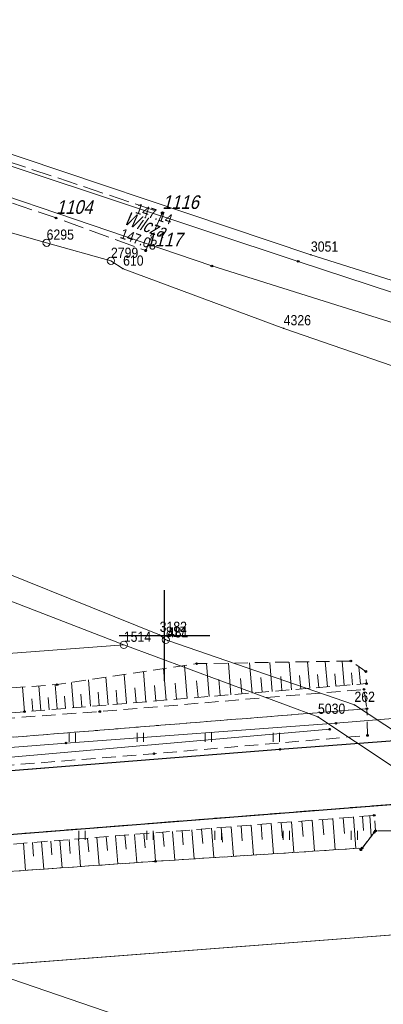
# Model space of a CAD drawing. Header units: metres. Extents: x 5548743 to 5556416, y 5707500 to 5714000.
# Tile 230 of 244: x 5554684 to 5554724, y 5710259 to 5710368. Entities that reach past the tile are written whole.
import ezdxf
from ezdxf.enums import TextEntityAlignment as Align

# ---------------------------------------------------------------- set-up
doc = ezdxf.new("R2010")
doc.units = ezdxf.units.M
for name, pattern in [('1.5_0.75', [2.25, 1.5, -0.75]), ('2.25_0.75', [3, 2.25, -0.75]), ('219-1000', [0])]:
    doc.linetypes.add(name, pattern=pattern)
doc.layers.get('0').update_dxf_attribs({"color": 2, "lineweight": 5})
doc.styles.get("Standard").update_dxf_attribs({"font": 'Working1250', "width": 0.75})

# ---------------------------------------------------------------- blocks, each defined once
blk = doc.blocks.new('203')
at = {"linetype": 'Continuous', "lineweight": 0}
h = blk.add_hatch(color=0, dxfattribs=at)
edge = h.paths.add_edge_path()
edge.add_arc((0, 0), 0.09, 0, 360)
blk = doc.blocks.new('202')
at = {"color": 0, "linetype": 'Continuous', "lineweight": 0}
blk.add_circle((0, 0), 0.4, dxfattribs=at)
blk = doc.blocks.new('TU04')
at = {"color": 0, "linetype": 'Continuous', "lineweight": 13}
for p, q in [((0, 0), (0, 1)), ((0.7, 0), (0.7, 1))]:
    blk.add_line(p, q, dxfattribs=at)
blk = doc.blocks.new('PW01')
at = {"linetype": 'Continuous', "lineweight": 13}
h = blk.add_hatch(color=0, dxfattribs=at)
edge = h.paths.add_edge_path()
edge.add_arc((0, 0), 0.18, 0, 360)
blk = doc.blocks.new('PIKIETAW1891')
at = {"color": 0}
blk.add_circle((0, 0), 0.09, dxfattribs=at)
blk = doc.blocks.new('RAMKA1000K')
at = {"color": 0}
for p, q in [((300, 295), (300, 305)), ((295, 300), (305, 300))]:
    blk.add_line(p, q, dxfattribs=at)

msp = doc.modelspace()

# ---------------------------------------------------------------- linework, layer by layer
at = {"layer": '000 Inne (niezydentyfikowane)', "color": 7, "linetype": 'CONTINUOUS', "lineweight": 18, "flags": 128}
for points in [[(5554700.17, 5710292.88), (5554699.88, 5710296.35)], [(5554702.49, 5710293.07), (5554702.19, 5710296.7)], [(5554704.91, 5710293.27), (5554704.61, 5710296.92)], [(5554707.32, 5710293.47), (5554707.04, 5710296.96)], [(5554709.64, 5710293.66), (5554709.37, 5710297)], [(5554711.86, 5710293.84), (5554711.6, 5710297.04)], [(5554713.98, 5710294.02), (5554713.73, 5710297.07)], [(5554716.01, 5710294.19), (5554715.77, 5710297.11)], [(5554717.95, 5710294.35), (5554717.72, 5710297.14)], [(5554719.81, 5710294.5), (5554719.59, 5710297.17)], [(5554721.59, 5710294.64), (5554721.43, 5710296.56)], [(5554691.84, 5710292.2), (5554691.6, 5710295.11)], [(5554693.79, 5710292.36), (5554693.54, 5710295.4)], [(5554695.82, 5710292.53), (5554695.56, 5710295.7)], [(5554697.95, 5710292.7), (5554697.67, 5710296.02)], [(5554706.13, 5710293.37), (5554705.98, 5710295.16)], [(5554708.5, 5710293.57), (5554708.36, 5710295.27)], [(5554710.76, 5710293.75), (5554710.63, 5710295.39)], [(5554712.93, 5710293.93), (5554712.8, 5710295.49)], [(5554715.01, 5710294.1), (5554714.88, 5710295.6)], [(5554716.99, 5710294.27), (5554716.87, 5710295.7)], [(5554718.89, 5710294.42), (5554718.78, 5710295.79)], [(5554720.71, 5710294.57), (5554720.6, 5710295.88)], [(5554684.57, 5710291.6), (5554684.35, 5710294.33)], [(5554686.38, 5710291.75), (5554686.16, 5710294.45)], [(5554688.18, 5710291.9), (5554687.96, 5710294.58)], [(5554689.98, 5710292.05), (5554689.75, 5710294.83)], [(5554694.79, 5710292.44), (5554694.67, 5710293.99)], [(5554696.87, 5710292.61), (5554696.74, 5710294.24)], [(5554699.04, 5710292.79), (5554698.9, 5710294.49)], [(5554701.31, 5710292.98), (5554701.17, 5710294.75)], [(5554703.69, 5710293.17), (5554703.53, 5710295.02)], [(5554685.47, 5710291.68), (5554685.36, 5710293.03)], [(5554687.28, 5710291.82), (5554687.17, 5710293.17)], [(5554689.07, 5710291.97), (5554688.96, 5710293.33)], [(5554690.9, 5710292.12), (5554690.78, 5710293.54)], [(5554692.8, 5710292.28), (5554692.68, 5710293.76)], [(5554719.69, 5710279.9), (5554719.83, 5710278.17)], [(5554720.81, 5710279.99), (5554721.08, 5710276.52)], [(5554721.8, 5710280.07), (5554721.92, 5710278.49)], [(5554722.61, 5710280.13), (5554722.79, 5710277.87)], [(5554705.16, 5710278.74), (5554705.42, 5710275.51)], [(5554706.24, 5710278.83), (5554706.37, 5710277.2)], [(5554707.34, 5710278.92), (5554707.59, 5710275.65)], [(5554708.43, 5710279), (5554708.56, 5710277.36)], [(5554709.53, 5710279.09), (5554709.79, 5710275.79)], [(5554710.64, 5710279.18), (5554710.77, 5710277.52)], [(5554711.75, 5710279.27), (5554712.02, 5710275.93)], [(5554712.87, 5710279.36), (5554713, 5710277.68)], [(5554714, 5710279.45), (5554714.26, 5710276.08)], [(5554715.13, 5710279.54), (5554715.26, 5710277.84)], [(5554716.26, 5710279.63), (5554716.53, 5710276.22)], [(5554717.4, 5710279.72), (5554717.54, 5710278.01)], [(5554718.55, 5710279.81), (5554718.82, 5710276.37)], [(5554691.52, 5710277.66), (5554691.64, 5710276.13)], [(5554692.54, 5710277.74), (5554692.79, 5710274.67)], [(5554693.57, 5710277.82), (5554693.7, 5710276.28)], [(5554694.6, 5710277.9), (5554694.85, 5710274.81)], [(5554695.64, 5710277.99), (5554695.76, 5710276.43)], [(5554696.68, 5710278.07), (5554696.93, 5710274.96)], [(5554697.72, 5710278.15), (5554697.85, 5710276.59)], [(5554698.77, 5710278.23), (5554699.02, 5710275.1)], [(5554699.82, 5710278.32), (5554699.94, 5710276.74)], [(5554700.88, 5710278.4), (5554701.13, 5710275.24)], [(5554701.94, 5710278.49), (5554702.07, 5710276.9)], [(5554703.01, 5710278.57), (5554703.26, 5710275.37)], [(5554704.08, 5710278.66), (5554704.21, 5710277.05)], [(5554684.44, 5710277.09), (5554684.68, 5710274.1)], [(5554685.44, 5710277.17), (5554685.56, 5710275.67)], [(5554686.44, 5710277.25), (5554686.68, 5710274.24)], [(5554687.45, 5710277.33), (5554687.57, 5710275.82)], [(5554688.46, 5710277.42), (5554688.71, 5710274.38)], [(5554689.48, 5710277.5), (5554689.6, 5710275.98)], [(5554690.5, 5710277.58), (5554690.74, 5710274.53)]]:
    msp.add_lwpolyline(points, dxfattribs=at)
at = {"layer": '217-kontur klasyfikacyjny', "color": 3, "linetype": 'CONTINUOUS', "lineweight": 18, "flags": 128}
for points in [[(5554695.51, 5710298.97), (5554664.51, 5710310.96)], [(5554537.11, 5710287.07), (5554695.51, 5710298.97)], [(5554786.6, 5710226.62), (5554679.16, 5710263.47)]]:
    msp.add_lwpolyline(points, dxfattribs=at)
at = {"layer": '218-kontur użytku gruntowego', "color": 3, "linetype": 'CONTINUOUS', "lineweight": 18, "flags": 128}
for points in [[(5554716.13, 5710342), (5554675.2, 5710355.73)], [(5554677.04, 5710346.13), (5554687, 5710343.32)], [(5554687, 5710343.32), (5554694.09, 5710341.32)], [(5554794.03, 5710317.4), (5554716.13, 5710342)], [(5554694.09, 5710341.32), (5554695.43, 5710340.46)], [(5554695.43, 5710340.46), (5554713.13, 5710333.88)], [(5554713.13, 5710333.88), (5554784.56, 5710309.24)], [(5554695.51, 5710298.97), (5554664.51, 5710310.96)], [(5554664.51, 5710310.96), (5554695.51, 5710298.97)], [(5554699.46, 5710300.07), (5554674.98, 5710309.92)], [(5554700.15, 5710299.52), (5554699.46, 5710300.07)], [(5554700.36, 5710299.45), (5554700.15, 5710299.52)], [(5554720.93, 5710292.35), (5554700.36, 5710299.45)], [(5554537.11, 5710287.07), (5554695.51, 5710298.97)], [(5554695.51, 5710298.97), (5554537.11, 5710287.07)], [(5554695.51, 5710298.97), (5554716.91, 5710291.03)], [(5554716.91, 5710291.03), (5554695.51, 5710298.97)], [(5554755.99, 5710269.23), (5554720.93, 5710292.35)], [(5554716.91, 5710291.03), (5554750.23, 5710268.91)], [(5554750.23, 5710268.91), (5554716.91, 5710291.03)], [(5554679.16, 5710263.47), (5554750.23, 5710268.91)], [(5554786.6, 5710226.62), (5554679.16, 5710263.47)]]:
    msp.add_lwpolyline(points, dxfattribs=at)
at = {"layer": '219-działka ewidencyjna', "color": 7, "linetype": '219-1000', "lineweight": 18, "flags": 128}
for points in [[(5554675.2, 5710355.73), (5554716.13, 5710342)], [(5554677.04, 5710346.13), (5554687, 5710343.32)], [(5554687, 5710343.32), (5554694.09, 5710341.32)], [(5554716.13, 5710342), (5554794.03, 5710317.4)], [(5554694.09, 5710341.32), (5554695.43, 5710340.46)], [(5554695.43, 5710340.46), (5554713.13, 5710333.88)], [(5554713.13, 5710333.88), (5554784.56, 5710309.24)], [(5554664.51, 5710310.96), (5554695.51, 5710298.97)], [(5554674.98, 5710309.92), (5554699.46, 5710300.07)], [(5554699.46, 5710300.07), (5554700.15, 5710299.52)], [(5554700.15, 5710299.52), (5554700.36, 5710299.45)], [(5554700.36, 5710299.45), (5554720.93, 5710292.35)], [(5554695.51, 5710298.97), (5554537.11, 5710287.07)], [(5554695.51, 5710298.97), (5554716.91, 5710291.03)], [(5554720.93, 5710292.35), (5554755.99, 5710269.23)], [(5554716.91, 5710291.03), (5554750.23, 5710268.91)], [(5554750.23, 5710268.91), (5554529.98, 5710252.05)]]:
    msp.add_lwpolyline(points, dxfattribs=at)
at = {"layer": 'chodnik', "color": 7, "linetype": '1.5_0.75', "lineweight": 18, "flags": 128}
msp.add_lwpolyline([(5554364.11, 5710430.92), (5554363.89, 5710430.87), (5554363.67, 5710430.82), (5554363.46, 5710430.75), (5554363.25, 5710430.68), (5554363.04, 5710430.58), (5554362.84, 5710430.49), (5554362.64, 5710430.37), (5554362.46, 5710430.26), (5554362.27, 5710430.12), (5554361.31, 5710429.48), (5554360.54, 5710428.9), (5554359.75, 5710428.05), (5554358.74, 5710426.66), (5554352.05, 5710411.17), (5554339.54, 5710382.11), (5554326.59, 5710351.06), (5554311.34, 5710314.54), (5554304.07, 5710297.57), (5554302.49, 5710293.51), (5554300.31, 5710285.92), (5554299.66, 5710281.4), (5554299.54, 5710273.15), (5554300.06, 5710273.27), (5554300.66, 5710273.33), (5554305.28, 5710267.38), (5554308.56, 5710264.71), (5554315.57, 5710261.76), (5554315.6, 5710260.56), (5554319.59, 5710260.92), (5554319.39, 5710262.78), (5554320.23, 5710263.89), (5554343.83, 5710265.74), (5554370.89, 5710267.84), (5554378.22, 5710268.05), (5554414.15, 5710268.23), (5554420.26, 5710268.42), (5554467.76, 5710272.06), (5554528.12, 5710276.78), (5554529.29, 5710276.04), (5554529.45, 5710273.96), (5554533.45, 5710274.17), (5554532.87, 5710275.9), (5554534.37, 5710277.31), (5554567.84, 5710279.87), (5554624.61, 5710284.23), (5554665.49, 5710287.36), (5554722.3, 5710291.93), (5554721.99, 5710294.06), (5554692.86, 5710291.62), (5554652.68, 5710288.66), (5554603.96, 5710284.82), (5554555.37, 5710281.04), (5554532.95, 5710279.32), (5554528.95, 5710279.05), (5554490.76, 5710276.14), (5554445.64, 5710272.63), (5554420.03, 5710270.57), (5554405.25, 5710270.1), (5554377.56, 5710270.36), (5554361.34, 5710269.19), (5554333.35, 5710266.59), (5554319.69, 5710265.79), (5554314.93, 5710265.73), (5554311.9, 5710266.23), (5554310.06, 5710266.91), (5554307.75, 5710268.85), (5554305.92, 5710270.67), (5554303.43, 5710273.82), (5554302.27, 5710275.92), (5554301.71, 5710277.33), (5554301.66, 5710279.69), (5554301.76, 5710282.88), (5554302.3, 5710284.46), (5554303.14, 5710288.66), (5554304.04, 5710292.05), (5554305.52, 5710295.46), (5554308.47, 5710302.74), (5554313.84, 5710314.76), (5554318.06, 5710324.52), (5554324.12, 5710337.82), (5554330.55, 5710352.92), (5554344.43, 5710385.68), (5554343.76, 5710385.4), (5554358.3, 5710418.07)], close=True, dxfattribs=at)
at = {"layer": 'jezdnia', "color": 7, "linetype": '2.25_0.75', "lineweight": 18, "flags": 128}
for points in [[(5554673.29, 5710355.47), (5554673.59, 5710356.26), (5554672.57, 5710356.6), (5554668.77, 5710358.08), (5554668.49, 5710357.51), (5554650.2, 5710364.35), (5554637.75, 5710369.55), (5554638.05, 5710370.32), (5554636.86, 5710370.82), (5554614.98, 5710380.25), (5554614.02, 5710379.79), (5554590.35, 5710391.18), (5554569.53, 5710400.88), (5554560.1, 5710406.11), (5554557.96, 5710398.35), (5554570.52, 5710393.49), (5554584.3, 5710388.24), (5554588.49, 5710386.81), (5554612.14, 5710375.98), (5554632.52, 5710367.69), (5554636.44, 5710365.68), (5554640.32, 5710363.49), (5554646.1, 5710361.34), (5554663.51, 5710354.67), (5554668.69, 5710352.88), (5554670.18, 5710352.23), (5554671.06, 5710351.79), (5554688.04, 5710346.06), (5554697.92, 5710342.47), (5554699.75, 5710346.6)], [(5554286.87, 5710246.53), (5554310.62, 5710249.39), (5554313.02, 5710249.64), (5554356.51, 5710253.11), (5554398.75, 5710256.18), (5554458.33, 5710260.65), (5554520.28, 5710265.46), (5554529.94, 5710266.3), (5554533.96, 5710266.54), (5554642.18, 5710274.85), (5554752.55, 5710283.55), (5554757.3, 5710284.09), (5554764.62, 5710284.87), (5554772.72, 5710286.02), (5554780.26, 5710287.1), (5554788.19, 5710288.57), (5554794.39, 5710289.76), (5554801.87, 5710291.51), (5554817.73, 5710295.59), (5554822.95, 5710297.38), (5554830.44, 5710299.81), (5554836.13, 5710302.09), (5554844.96, 5710305.26), (5554850.94, 5710307.74), (5554855.73, 5710309.77), (5554864.28, 5710313.78), (5554868.44, 5710315.93), (5554879.13, 5710321.64), (5554893.08, 5710329.84), (5554900.82, 5710334.86), (5554905.94, 5710338.07), (5554932.96, 5710356.3), (5554953.33, 5710370.25), (5554955.04, 5710371.15), (5554957.52, 5710371.74), (5554960.56, 5710371.56), (5554961.95, 5710371.05), (5554963.17, 5710370.34), (5554955.43, 5710383.54), (5554954.57, 5710381.37), (5554953.36, 5710379.34), (5554941.62, 5710370.79), (5554913.34, 5710351.2), (5554889.37, 5710335.59), (5554879.09, 5710329.48), (5554867.79, 5710323.34), (5554856.7, 5710317.87), (5554851.12, 5710315.25), (5554837.39, 5710309.59), (5554822.28, 5710304.4), (5554810.81, 5710300.94), (5554791, 5710295.98), (5554781.3, 5710294.19), (5554760.54, 5710291.41), (5554749.22, 5710290.2), (5554712.72, 5710287.45), (5554626.12, 5710280.54), (5554543.48, 5710274.22), (5554509.19, 5710271.71), (5554421.1, 5710264.86), (5554411.37, 5710264.31), (5554375.97, 5710264.45), (5554315.99, 5710259.97), (5554313.02, 5710260), (5554310.28, 5710260.32), (5554282.8, 5710253.32), (5554276.46, 5710251.4), (5554271.61, 5710250.29), (5554270.32, 5710250.46), (5554268.79, 5710251.53), (5554265.84, 5710257.11), (5554264.79, 5710258.71), (5554260.9, 5710256.6), (5554262.31, 5710254.76), (5554263.87, 5710250.46), (5554263.57, 5710248.09), (5554247.08, 5710242.71), (5554236.32, 5710238.19), (5554229.58, 5710234.81), (5554222.95, 5710231.33), (5554214.84, 5710226.35), (5554205.93, 5710220.52), (5554199.06, 5710215.52), (5554197.52, 5710215.94), (5554193.99, 5710212.54), (5554193.95, 5710211.46), (5554191.56, 5710209.53), (5554185.2, 5710203.91), (5554175.02, 5710194.7), (5554165.59, 5710185.7), (5554154.52, 5710175.6), (5554158.99, 5710171.37), (5554168.86, 5710181), (5554177.03, 5710188.43), (5554184.81, 5710195.02), (5554194.51, 5710202.86), (5554207.91, 5710213.24), (5554217.1, 5710219.5), (5554229.56, 5710226.79), (5554239.49, 5710231.76), (5554249.85, 5710236.13), (5554257.27, 5710238.67), (5554263.03, 5710240.46), (5554271.4, 5710242.87), (5554277.72, 5710244.36), (5554283.77, 5710245.89)]]:
    msp.add_lwpolyline(points, close=True, dxfattribs=at)
at = {"layer": 'krawężnik', "color": 7, "linetype": 'CONTINUOUS', "lineweight": 25, "flags": 128}
for points in [[(5554913.34, 5710351.2), (5554889.37, 5710335.59), (5554879.09, 5710329.48), (5554867.79, 5710323.34), (5554856.7, 5710317.87), (5554851.12, 5710315.25), (5554837.39, 5710309.59), (5554822.28, 5710304.4), (5554810.81, 5710300.94), (5554791, 5710295.98), (5554781.3, 5710294.19), (5554760.54, 5710291.41), (5554749.22, 5710290.2), (5554712.72, 5710287.45), (5554626.12, 5710280.54), (5554543.48, 5710274.22)], [(5554533.96, 5710266.54), (5554642.18, 5710274.85), (5554752.55, 5710283.55), (5554757.3, 5710284.09), (5554764.62, 5710284.87), (5554772.72, 5710286.02), (5554780.26, 5710287.1), (5554788.19, 5710288.57), (5554794.39, 5710289.76), (5554801.87, 5710291.51), (5554817.73, 5710295.59), (5554822.95, 5710297.38), (5554830.44, 5710299.81), (5554836.13, 5710302.09), (5554844.96, 5710305.26), (5554850.94, 5710307.74), (5554855.73, 5710309.77), (5554864.28, 5710313.78), (5554868.44, 5710315.93), (5554879.13, 5710321.64), (5554893.08, 5710329.84)]]:
    msp.add_lwpolyline(points, dxfattribs=at)
at = {"layer": 'przewód elektroenergetyczny podziemny', "color": 1, "linetype": 'CONTINUOUS', "lineweight": 18, "flags": 128}
for points in [[(5554552.46, 5710492.87), (5554554.47, 5710491.45), (5554559.24, 5710485.42), (5554558.39, 5710484.24), (5554556.69, 5710484.36), (5554555.33, 5710482.41), (5554540.86, 5710461.54), (5554539.55, 5710457.66), (5554539.38, 5710454.22), (5554540.08, 5710450.78), (5554549.16, 5710423.01), (5554554.23, 5710414.78), (5554555.56, 5710410.77), (5554556.76, 5710409.11), (5554564.81, 5710402.35), (5554602.28, 5710384.25), (5554612.23, 5710379.31), (5554650.18, 5710363.43), (5554674.33, 5710354.67), (5554714.73, 5710341.27), (5554738.42, 5710333.46), (5554741.19, 5710333.55), (5554744.01, 5710335.04)], [(5554313.35, 5710262.26), (5554334.35, 5710263.88), (5554361.81, 5710265.93), (5554376.32, 5710266.97), (5554389.82, 5710266.91), (5554420.01, 5710267.41), (5554449.48, 5710269.64), (5554480.02, 5710271.91), (5554509.66, 5710274.17), (5554539.59, 5710276.38), (5554569.47, 5710278.87), (5554599.19, 5710281.19), (5554629.39, 5710283.42), (5554659.21, 5710285.82), (5554689.14, 5710288.14), (5554718.89, 5710290.33), (5554748.45, 5710292.77), (5554772.45, 5710295.52), (5554796.03, 5710299.68), (5554819.72, 5710306.31), (5554842.09, 5710314.29), (5554864.19, 5710324.28), (5554884.67, 5710335.95), (5554909.56, 5710351.99)]]:
    msp.add_lwpolyline(points, dxfattribs=at)
at = {"layer": 'przewód kanalizacyjny', "color": 34, "linetype": 'CONTINUOUS', "lineweight": 18, "flags": 128}
msp.add_lwpolyline([(5554718.2, 5710289.67), (5554681.79, 5710286.49), (5554625.45, 5710282.11), (5554578.51, 5710278.66), (5554545.79, 5710275.99), (5554508.77, 5710273.16), (5554457.53, 5710269.19), (5554406.52, 5710265.82)], dxfattribs=at)
at = {"layer": 'przewód wodociągowy', "color": 5, "linetype": 'CONTINUOUS', "lineweight": 18, "flags": 128}
msp.add_lwpolyline([(5554555.19, 5710401.39), (5554584.71, 5710389.58), (5554611.26, 5710377.18), (5554665.4, 5710354.3), (5554705.22, 5710340.76), (5554727.41, 5710333.78), (5554759.91, 5710322.49), (5554781.86, 5710313.51), (5554819.71, 5710300.48), (5554864.7, 5710282.23), (5554901.59, 5710268.39), (5554935.38, 5710255.73), (5554947.02, 5710252.32), (5554960.84, 5710248), (5555020.97, 5710227.29), (5555028.86, 5710223.99), (5555043.93, 5710214.99), (5555047.07, 5710209.2), (5555068.49, 5710165.47), (5555069.46, 5710165.69), (5555080.82, 5710169.4), (5555083.74, 5710181.24)], dxfattribs=at)
msp.add_lwpolyline([(5554555.19, 5710401.39), (5554584.71, 5710389.58), (5554611.26, 5710377.18), (5554665.4, 5710354.3), (5554705.22, 5710340.76), (5554727.41, 5710333.78), (5554759.91, 5710322.49), (5554781.86, 5710313.51), (5554819.71, 5710300.48), (5554864.7, 5710282.23), (5554901.59, 5710268.39), (5554935.38, 5710255.73), (5554947.02, 5710252.32), (5554960.84, 5710248), (5555020.97, 5710227.29), (5555028.86, 5710223.99), (5555043.93, 5710214.99), (5555047.07, 5710209.2), (5555068.49, 5710165.47), (5555069.46, 5710165.69), (5555080.82, 5710169.4), (5555083.74, 5710181.24)], dxfattribs=at)
msp.add_lwpolyline([(5554555.19, 5710401.39), (5554584.71, 5710389.58), (5554611.26, 5710377.18), (5554665.4, 5710354.3), (5554705.22, 5710340.76), (5554727.41, 5710333.78), (5554759.91, 5710322.49), (5554781.86, 5710313.51), (5554819.71, 5710300.48), (5554864.7, 5710282.23), (5554901.59, 5710268.39), (5554935.38, 5710255.73), (5554947.02, 5710252.32), (5554960.84, 5710248), (5555020.97, 5710227.29), (5555028.86, 5710223.99), (5555043.93, 5710214.99), (5555047.07, 5710209.2), (5555068.49, 5710165.47), (5555069.46, 5710165.69), (5555080.82, 5710169.4), (5555083.74, 5710181.24)], dxfattribs=at)
msp.add_lwpolyline([(5554555.19, 5710401.39), (5554584.71, 5710389.58), (5554611.26, 5710377.18), (5554665.4, 5710354.3), (5554705.22, 5710340.76), (5554727.41, 5710333.78), (5554759.91, 5710322.49), (5554781.86, 5710313.51), (5554819.71, 5710300.48), (5554864.7, 5710282.23), (5554901.59, 5710268.39), (5554935.38, 5710255.73), (5554947.02, 5710252.32), (5554960.84, 5710248), (5555020.97, 5710227.29), (5555028.86, 5710223.99), (5555043.93, 5710214.99), (5555047.07, 5710209.2), (5555068.49, 5710165.47), (5555069.46, 5710165.69), (5555080.82, 5710169.4), (5555083.74, 5710181.24)], dxfattribs=at)
msp.add_lwpolyline([(5554555.19, 5710401.39), (5554584.71, 5710389.58), (5554611.26, 5710377.18), (5554665.4, 5710354.3), (5554705.22, 5710340.76), (5554727.41, 5710333.78), (5554759.91, 5710322.49), (5554781.86, 5710313.51), (5554819.71, 5710300.48), (5554864.7, 5710282.23), (5554901.59, 5710268.39), (5554935.38, 5710255.73), (5554947.02, 5710252.32), (5554960.84, 5710248), (5555020.97, 5710227.29), (5555028.86, 5710223.99), (5555043.93, 5710214.99), (5555047.07, 5710209.2), (5555068.49, 5710165.47), (5555069.46, 5710165.69), (5555080.82, 5710169.4), (5555083.74, 5710181.24)], dxfattribs=at)
msp.add_lwpolyline([(5554555.19, 5710401.39), (5554584.71, 5710389.58), (5554611.26, 5710377.18), (5554665.4, 5710354.3), (5554705.22, 5710340.76), (5554727.41, 5710333.78), (5554759.91, 5710322.49), (5554781.86, 5710313.51), (5554819.71, 5710300.48), (5554864.7, 5710282.23), (5554901.59, 5710268.39), (5554935.38, 5710255.73), (5554947.02, 5710252.32), (5554960.84, 5710248), (5555020.97, 5710227.29), (5555028.86, 5710223.99), (5555043.93, 5710214.99), (5555047.07, 5710209.2), (5555068.49, 5710165.47), (5555069.46, 5710165.69), (5555080.82, 5710169.4), (5555083.74, 5710181.24)], dxfattribs=at)
msp.add_lwpolyline([(5554555.19, 5710401.39), (5554584.71, 5710389.58), (5554611.26, 5710377.18), (5554665.4, 5710354.3), (5554705.22, 5710340.76), (5554727.41, 5710333.78), (5554759.91, 5710322.49), (5554781.86, 5710313.51), (5554819.71, 5710300.48), (5554864.7, 5710282.23), (5554901.59, 5710268.39), (5554935.38, 5710255.73), (5554947.02, 5710252.32), (5554960.84, 5710248), (5555020.97, 5710227.29), (5555028.86, 5710223.99), (5555043.93, 5710214.99), (5555047.07, 5710209.2), (5555068.49, 5710165.47), (5555069.46, 5710165.69), (5555080.82, 5710169.4), (5555083.74, 5710181.24)], dxfattribs=at)
msp.add_lwpolyline([(5554555.19, 5710401.39), (5554584.71, 5710389.58), (5554611.26, 5710377.18), (5554665.4, 5710354.3), (5554705.22, 5710340.76), (5554727.41, 5710333.78), (5554759.91, 5710322.49), (5554781.86, 5710313.51), (5554819.71, 5710300.48), (5554864.7, 5710282.23), (5554901.59, 5710268.39), (5554935.38, 5710255.73), (5554947.02, 5710252.32), (5554960.84, 5710248), (5555020.97, 5710227.29), (5555028.86, 5710223.99), (5555043.93, 5710214.99), (5555047.07, 5710209.2), (5555068.49, 5710165.47), (5555069.46, 5710165.69), (5555080.82, 5710169.4), (5555083.74, 5710181.24)], dxfattribs=at)
msp.add_lwpolyline([(5554555.19, 5710401.39), (5554584.71, 5710389.58), (5554611.26, 5710377.18), (5554665.4, 5710354.3), (5554705.22, 5710340.76), (5554727.41, 5710333.78), (5554759.91, 5710322.49), (5554781.86, 5710313.51), (5554819.71, 5710300.48), (5554864.7, 5710282.23), (5554901.59, 5710268.39), (5554935.38, 5710255.73), (5554947.02, 5710252.32), (5554960.84, 5710248), (5555020.97, 5710227.29), (5555028.86, 5710223.99), (5555043.93, 5710214.99), (5555047.07, 5710209.2), (5555068.49, 5710165.47), (5555069.46, 5710165.69), (5555080.82, 5710169.4), (5555083.74, 5710181.24)], dxfattribs=at)
msp.add_lwpolyline([(5554555.19, 5710401.39), (5554584.71, 5710389.58), (5554611.26, 5710377.18), (5554665.4, 5710354.3), (5554705.22, 5710340.76), (5554727.41, 5710333.78), (5554759.91, 5710322.49), (5554781.86, 5710313.51), (5554819.71, 5710300.48), (5554864.7, 5710282.23), (5554901.59, 5710268.39), (5554935.38, 5710255.73), (5554947.02, 5710252.32), (5554960.84, 5710248), (5555020.97, 5710227.29), (5555028.86, 5710223.99), (5555043.93, 5710214.99), (5555047.07, 5710209.2), (5555068.49, 5710165.47), (5555069.46, 5710165.69), (5555080.82, 5710169.4), (5555083.74, 5710181.24)], dxfattribs=at)
msp.add_lwpolyline([(5554555.19, 5710401.39), (5554584.71, 5710389.58), (5554611.26, 5710377.18), (5554665.4, 5710354.3), (5554705.22, 5710340.76), (5554727.41, 5710333.78), (5554759.91, 5710322.49), (5554781.86, 5710313.51), (5554819.71, 5710300.48), (5554864.7, 5710282.23), (5554901.59, 5710268.39), (5554935.38, 5710255.73), (5554947.02, 5710252.32), (5554960.84, 5710248), (5555020.97, 5710227.29), (5555028.86, 5710223.99), (5555043.93, 5710214.99), (5555047.07, 5710209.2), (5555068.49, 5710165.47), (5555069.46, 5710165.69), (5555080.82, 5710169.4), (5555083.74, 5710181.24)], dxfattribs=at)
msp.add_lwpolyline([(5554555.19, 5710401.39), (5554584.71, 5710389.58), (5554611.26, 5710377.18), (5554665.4, 5710354.3), (5554705.22, 5710340.76), (5554727.41, 5710333.78), (5554759.91, 5710322.49), (5554781.86, 5710313.51), (5554819.71, 5710300.48), (5554864.7, 5710282.23), (5554901.59, 5710268.39), (5554935.38, 5710255.73), (5554947.02, 5710252.32), (5554960.84, 5710248), (5555020.97, 5710227.29), (5555028.86, 5710223.99), (5555043.93, 5710214.99), (5555047.07, 5710209.2), (5555068.49, 5710165.47), (5555069.46, 5710165.69), (5555080.82, 5710169.4), (5555083.74, 5710181.24)], dxfattribs=at)
msp.add_lwpolyline([(5554555.19, 5710401.39), (5554584.71, 5710389.58), (5554611.26, 5710377.18), (5554665.4, 5710354.3), (5554705.22, 5710340.76), (5554727.41, 5710333.78), (5554759.91, 5710322.49), (5554781.86, 5710313.51), (5554819.71, 5710300.48), (5554864.7, 5710282.23), (5554901.59, 5710268.39), (5554935.38, 5710255.73), (5554947.02, 5710252.32), (5554960.84, 5710248), (5555020.97, 5710227.29), (5555028.86, 5710223.99), (5555043.93, 5710214.99), (5555047.07, 5710209.2), (5555068.49, 5710165.47), (5555069.46, 5710165.69), (5555080.82, 5710169.4), (5555083.74, 5710181.24)], dxfattribs=at)
msp.add_lwpolyline([(5554555.19, 5710401.39), (5554584.71, 5710389.58), (5554611.26, 5710377.18), (5554665.4, 5710354.3), (5554705.22, 5710340.76), (5554727.41, 5710333.78), (5554759.91, 5710322.49), (5554781.86, 5710313.51), (5554819.71, 5710300.48), (5554864.7, 5710282.23), (5554901.59, 5710268.39), (5554935.38, 5710255.73), (5554947.02, 5710252.32), (5554960.84, 5710248), (5555020.97, 5710227.29), (5555028.86, 5710223.99), (5555043.93, 5710214.99), (5555047.07, 5710209.2), (5555068.49, 5710165.47), (5555069.46, 5710165.69), (5555080.82, 5710169.4), (5555083.74, 5710181.24)], dxfattribs=at)
msp.add_lwpolyline([(5554555.19, 5710401.39), (5554584.71, 5710389.58), (5554611.26, 5710377.18), (5554665.4, 5710354.3), (5554705.22, 5710340.76), (5554727.41, 5710333.78), (5554759.91, 5710322.49), (5554781.86, 5710313.51), (5554819.71, 5710300.48), (5554864.7, 5710282.23), (5554901.59, 5710268.39), (5554935.38, 5710255.73), (5554947.02, 5710252.32), (5554960.84, 5710248), (5555020.97, 5710227.29), (5555028.86, 5710223.99), (5555043.93, 5710214.99), (5555047.07, 5710209.2), (5555068.49, 5710165.47), (5555069.46, 5710165.69), (5555080.82, 5710169.4), (5555083.74, 5710181.24)], dxfattribs=at)
msp.add_lwpolyline([(5554555.19, 5710401.39), (5554584.71, 5710389.58), (5554611.26, 5710377.18), (5554665.4, 5710354.3), (5554705.22, 5710340.76), (5554727.41, 5710333.78), (5554759.91, 5710322.49), (5554781.86, 5710313.51), (5554819.71, 5710300.48), (5554864.7, 5710282.23), (5554901.59, 5710268.39), (5554935.38, 5710255.73), (5554947.02, 5710252.32), (5554960.84, 5710248), (5555020.97, 5710227.29), (5555028.86, 5710223.99), (5555043.93, 5710214.99), (5555047.07, 5710209.2), (5555068.49, 5710165.47), (5555069.46, 5710165.69), (5555080.82, 5710169.4), (5555083.74, 5710181.24)], dxfattribs=at)
msp.add_lwpolyline([(5554555.19, 5710401.39), (5554584.71, 5710389.58), (5554611.26, 5710377.18), (5554665.4, 5710354.3), (5554705.22, 5710340.76), (5554727.41, 5710333.78), (5554759.91, 5710322.49), (5554781.86, 5710313.51), (5554819.71, 5710300.48), (5554864.7, 5710282.23), (5554901.59, 5710268.39), (5554935.38, 5710255.73), (5554947.02, 5710252.32), (5554960.84, 5710248), (5555020.97, 5710227.29), (5555028.86, 5710223.99), (5555043.93, 5710214.99), (5555047.07, 5710209.2), (5555068.49, 5710165.47), (5555069.46, 5710165.69), (5555080.82, 5710169.4), (5555083.74, 5710181.24)], dxfattribs=at)
msp.add_lwpolyline([(5554555.19, 5710401.39), (5554584.71, 5710389.58), (5554611.26, 5710377.18), (5554665.4, 5710354.3), (5554705.22, 5710340.76), (5554727.41, 5710333.78), (5554759.91, 5710322.49), (5554781.86, 5710313.51), (5554819.71, 5710300.48), (5554864.7, 5710282.23), (5554901.59, 5710268.39), (5554935.38, 5710255.73), (5554947.02, 5710252.32), (5554960.84, 5710248), (5555020.97, 5710227.29), (5555028.86, 5710223.99), (5555043.93, 5710214.99), (5555047.07, 5710209.2), (5555068.49, 5710165.47), (5555069.46, 5710165.69), (5555080.82, 5710169.4), (5555083.74, 5710181.24)], dxfattribs=at)
msp.add_lwpolyline([(5554555.19, 5710401.39), (5554584.71, 5710389.58), (5554611.26, 5710377.18), (5554665.4, 5710354.3), (5554705.22, 5710340.76), (5554727.41, 5710333.78), (5554759.91, 5710322.49), (5554781.86, 5710313.51), (5554819.71, 5710300.48), (5554864.7, 5710282.23), (5554901.59, 5710268.39), (5554935.38, 5710255.73), (5554947.02, 5710252.32), (5554960.84, 5710248), (5555020.97, 5710227.29), (5555028.86, 5710223.99), (5555043.93, 5710214.99), (5555047.07, 5710209.2), (5555068.49, 5710165.47), (5555069.46, 5710165.69), (5555080.82, 5710169.4), (5555083.74, 5710181.24)], dxfattribs=at)
msp.add_lwpolyline([(5554555.19, 5710401.39), (5554584.71, 5710389.58), (5554611.26, 5710377.18), (5554665.4, 5710354.3), (5554705.22, 5710340.76), (5554727.41, 5710333.78), (5554759.91, 5710322.49), (5554781.86, 5710313.51), (5554819.71, 5710300.48), (5554864.7, 5710282.23), (5554901.59, 5710268.39), (5554935.38, 5710255.73), (5554947.02, 5710252.32), (5554960.84, 5710248), (5555020.97, 5710227.29), (5555028.86, 5710223.99), (5555043.93, 5710214.99), (5555047.07, 5710209.2), (5555068.49, 5710165.47), (5555069.46, 5710165.69), (5555080.82, 5710169.4), (5555083.74, 5710181.24)], dxfattribs=at)
msp.add_lwpolyline([(5554555.19, 5710401.39), (5554584.71, 5710389.58), (5554611.26, 5710377.18), (5554665.4, 5710354.3), (5554705.22, 5710340.76), (5554727.41, 5710333.78), (5554759.91, 5710322.49), (5554781.86, 5710313.51), (5554819.71, 5710300.48), (5554864.7, 5710282.23), (5554901.59, 5710268.39), (5554935.38, 5710255.73), (5554947.02, 5710252.32), (5554960.84, 5710248), (5555020.97, 5710227.29), (5555028.86, 5710223.99), (5555043.93, 5710214.99), (5555047.07, 5710209.2), (5555068.49, 5710165.47), (5555069.46, 5710165.69), (5555080.82, 5710169.4), (5555083.74, 5710181.24)], dxfattribs=at)
msp.add_lwpolyline([(5554555.19, 5710401.39), (5554584.71, 5710389.58), (5554611.26, 5710377.18), (5554665.4, 5710354.3), (5554705.22, 5710340.76), (5554727.41, 5710333.78), (5554759.91, 5710322.49), (5554781.86, 5710313.51), (5554819.71, 5710300.48), (5554864.7, 5710282.23), (5554901.59, 5710268.39), (5554935.38, 5710255.73), (5554947.02, 5710252.32), (5554960.84, 5710248), (5555020.97, 5710227.29), (5555028.86, 5710223.99), (5555043.93, 5710214.99), (5555047.07, 5710209.2), (5555068.49, 5710165.47), (5555069.46, 5710165.69), (5555080.82, 5710169.4), (5555083.74, 5710181.24)], dxfattribs=at)
msp.add_lwpolyline([(5554555.19, 5710401.39), (5554584.71, 5710389.58), (5554611.26, 5710377.18), (5554665.4, 5710354.3), (5554705.22, 5710340.76), (5554727.41, 5710333.78), (5554759.91, 5710322.49), (5554781.86, 5710313.51), (5554819.71, 5710300.48), (5554864.7, 5710282.23), (5554901.59, 5710268.39), (5554935.38, 5710255.73), (5554947.02, 5710252.32), (5554960.84, 5710248), (5555020.97, 5710227.29), (5555028.86, 5710223.99), (5555043.93, 5710214.99), (5555047.07, 5710209.2), (5555068.49, 5710165.47), (5555069.46, 5710165.69), (5555080.82, 5710169.4), (5555083.74, 5710181.24)], dxfattribs=at)
msp.add_lwpolyline([(5554555.19, 5710401.39), (5554584.71, 5710389.58), (5554611.26, 5710377.18), (5554665.4, 5710354.3), (5554705.22, 5710340.76), (5554727.41, 5710333.78), (5554759.91, 5710322.49), (5554781.86, 5710313.51), (5554819.71, 5710300.48), (5554864.7, 5710282.23), (5554901.59, 5710268.39), (5554935.38, 5710255.73), (5554947.02, 5710252.32), (5554960.84, 5710248), (5555020.97, 5710227.29), (5555028.86, 5710223.99), (5555043.93, 5710214.99), (5555047.07, 5710209.2), (5555068.49, 5710165.47), (5555069.46, 5710165.69), (5555080.82, 5710169.4), (5555083.74, 5710181.24)], dxfattribs=at)
msp.add_lwpolyline([(5554555.19, 5710401.39), (5554584.71, 5710389.58), (5554611.26, 5710377.18), (5554665.4, 5710354.3), (5554705.22, 5710340.76), (5554727.41, 5710333.78), (5554759.91, 5710322.49), (5554781.86, 5710313.51), (5554819.71, 5710300.48), (5554864.7, 5710282.23), (5554901.59, 5710268.39), (5554935.38, 5710255.73), (5554947.02, 5710252.32), (5554960.84, 5710248), (5555020.97, 5710227.29), (5555028.86, 5710223.99), (5555043.93, 5710214.99), (5555047.07, 5710209.2), (5555068.49, 5710165.47), (5555069.46, 5710165.69), (5555080.82, 5710169.4), (5555083.74, 5710181.24)], dxfattribs=at)
msp.add_lwpolyline([(5554555.19, 5710401.39), (5554584.71, 5710389.58), (5554611.26, 5710377.18), (5554665.4, 5710354.3), (5554705.22, 5710340.76), (5554727.41, 5710333.78), (5554759.91, 5710322.49), (5554781.86, 5710313.51), (5554819.71, 5710300.48), (5554864.7, 5710282.23), (5554901.59, 5710268.39), (5554935.38, 5710255.73), (5554947.02, 5710252.32), (5554960.84, 5710248), (5555020.97, 5710227.29), (5555028.86, 5710223.99), (5555043.93, 5710214.99), (5555047.07, 5710209.2), (5555068.49, 5710165.47), (5555069.46, 5710165.69), (5555080.82, 5710169.4), (5555083.74, 5710181.24)], dxfattribs=at)
at = {"layer": 'skarpa nieumocniona', "color": 7, "linetype": '1.5_0.75', "lineweight": 18, "flags": 128}
for points in [[(5554535.02, 5710280.1), (5554551.76, 5710281.41), (5554603.74, 5710285.42), (5554648.56, 5710288.91), (5554684.56, 5710291.6), (5554722.26, 5710294.7), (5554722.18, 5710296.04), (5554720.53, 5710297.19), (5554703.54, 5710296.9), (5554688.16, 5710294.59), (5554632.87, 5710290.75), (5554568.07, 5710286.11), (5554545.73, 5710283.89), (5554537.61, 5710283.46)], [(5554535.02, 5710280.1), (5554551.76, 5710281.41), (5554603.74, 5710285.42), (5554648.56, 5710288.91), (5554684.56, 5710291.6), (5554722.26, 5710294.7), (5554722.18, 5710296.04), (5554720.53, 5710297.19), (5554703.54, 5710296.9), (5554688.16, 5710294.59), (5554632.87, 5710290.75), (5554568.07, 5710286.11), (5554545.73, 5710283.89), (5554537.61, 5710283.46)], [(5554721.63, 5710276.37), (5554723.25, 5710278.46), (5554723.11, 5710280.17), (5554670.92, 5710276.02), (5554626.2, 5710272.66), (5554578.13, 5710269), (5554535.93, 5710265.55), (5554535.26, 5710263.43), (5554535.87, 5710259.77), (5554536.75, 5710260.6), (5554536.55, 5710263.36), (5554537.48, 5710264.19), (5554576.8, 5710266.95), (5554635.38, 5710270.68), (5554699.01, 5710275.1), (5554721.78, 5710276.56), (5554723.13, 5710278.31)], [(5554721.63, 5710276.37), (5554723.25, 5710278.46), (5554723.11, 5710280.17), (5554670.92, 5710276.02), (5554626.2, 5710272.66), (5554578.13, 5710269), (5554535.93, 5710265.55), (5554535.26, 5710263.43), (5554535.87, 5710259.77), (5554536.75, 5710260.6), (5554536.55, 5710263.36), (5554537.48, 5710264.19), (5554576.8, 5710266.95), (5554635.38, 5710270.68), (5554699.01, 5710275.1), (5554721.78, 5710276.56), (5554723.13, 5710278.31)]]:
    msp.add_lwpolyline(points, close=True, dxfattribs=at)
at = {"layer": 'trawnik', "color": 7, "linetype": '1.5_0.75', "lineweight": 18, "flags": 128}
for points in [[(5554533.96, 5710266.54), (5554534.14, 5710264.37), (5554535.26, 5710263.43), (5554536.55, 5710263.36), (5554537.48, 5710264.19), (5554576.8, 5710266.95), (5554635.38, 5710270.68), (5554699.01, 5710275.1), (5554721.78, 5710276.56), (5554723.25, 5710278.46), (5554724.97, 5710278.45), (5554727.06, 5710276.68), (5554739.44, 5710277.45), (5554741.11, 5710277.29), (5554752.89, 5710278.08), (5554757.46, 5710278.62), (5554767.61, 5710279.14), (5554770.53, 5710279.45), (5554786.17, 5710282.53), (5554795.92, 5710284.8), (5554819.6, 5710290.83), (5554858.08, 5710305.89), (5554876.88, 5710314.41), (5554882.09, 5710317.09), (5554879.86, 5710320.84), (5554879.13, 5710321.64), (5554868.44, 5710315.93), (5554864.28, 5710313.78), (5554855.73, 5710309.77), (5554850.94, 5710307.74), (5554844.96, 5710305.26), (5554836.13, 5710302.09), (5554830.44, 5710299.81), (5554822.95, 5710297.38), (5554817.73, 5710295.59), (5554801.87, 5710291.51), (5554794.39, 5710289.76), (5554788.19, 5710288.57), (5554780.26, 5710287.1), (5554772.72, 5710286.02), (5554764.62, 5710284.87), (5554752.55, 5710283.55), (5554642.18, 5710274.85)], [(5554722.37, 5710288.98), (5554722.3, 5710291.93), (5554665.49, 5710287.36), (5554624.61, 5710284.23), (5554567.84, 5710279.87), (5554534.37, 5710277.31), (5554532.87, 5710275.9), (5554533.45, 5710274.17), (5554584.19, 5710278.07), (5554621.42, 5710280.88), (5554660.41, 5710283.9), (5554698.83, 5710286.97)]]:
    msp.add_lwpolyline(points, close=True, dxfattribs=at)

# ---------------------------------------------------------------- block references
at = {"layer": '202-punkt graniczny', "color": 7, "linetype": 'CONTINUOUS', "lineweight": 18}
for p in [(5554687, 5710343.32), (5554694.09, 5710341.32), (5554695.51, 5710298.97), (5554700.15, 5710299.52)]:
    msp.add_blockref('202', p, dxfattribs=at)
at = {"layer": '203-punkt graniczny', "color": 7, "linetype": 'CONTINUOUS', "lineweight": 18}
for p in [(5554716.13, 5710342), (5554695.43, 5710340.46), (5554713.13, 5710333.88), (5554699.46, 5710300.07), (5554700.36, 5710299.45), (5554720.93, 5710292.35), (5554716.91, 5710291.03)]:
    msp.add_blockref('203', p, dxfattribs=at)
at = {"layer": 'pikieta sztuczna', "color": 7, "linetype": 'CONTINUOUS', "lineweight": 13}
for p in [(5554699.75, 5710346.6), (5554697.92, 5710342.47)]:
    msp.add_blockref('PW01', p, dxfattribs=at)
at = {"layer": 'Punkt roboczy BDOT GESUT K1', "color": 6, "linetype": 'CONTINUOUS', "lineweight": 18}
for p in [(5554688.04, 5710346.06), (5554699.75, 5710346.6), (5554699.75, 5710346.6), (5554697.92, 5710342.47), (5554697.92, 5710342.47), (5554705.22, 5710340.76), (5554705.22, 5710340.76), (5554705.22, 5710340.76), (5554705.22, 5710340.76), (5554705.22, 5710340.76), (5554705.22, 5710340.76), (5554705.22, 5710340.76), (5554705.22, 5710340.76), (5554705.22, 5710340.76), (5554705.22, 5710340.76), (5554705.22, 5710340.76), (5554705.22, 5710340.76), (5554705.22, 5710340.76), (5554705.22, 5710340.76), (5554705.22, 5710340.76), (5554705.22, 5710340.76), (5554705.22, 5710340.76), (5554705.22, 5710340.76), (5554705.22, 5710340.76), (5554705.22, 5710340.76), (5554705.22, 5710340.76), (5554705.22, 5710340.76), (5554705.22, 5710340.76), (5554705.22, 5710340.76), (5554705.22, 5710340.76), (5554705.22, 5710340.76), (5554714.73, 5710341.27), (5554720.53, 5710297.19), (5554703.54, 5710296.9), (5554722.18, 5710296.04), (5554688.16, 5710294.59), (5554721.99, 5710294.06), (5554722.26, 5710294.7), (5554722.3, 5710291.93), (5554722.3, 5710291.93), (5554684.56, 5710291.6), (5554692.86, 5710291.62), (5554718.2, 5710289.67), (5554718.89, 5710290.33), (5554722.37, 5710288.98), (5554689.14, 5710288.14), (5554712.72, 5710287.45), (5554712.72, 5710287.45), (5554698.83, 5710286.97), (5554723.11, 5710280.17), (5554723.13, 5710278.31), (5554723.25, 5710278.46), (5554723.25, 5710278.46), (5554721.78, 5710276.56), (5554721.78, 5710276.56), (5554721.63, 5710276.37), (5554699.01, 5710275.1), (5554699.01, 5710275.1)]:
    msp.add_blockref('PIKIETAW1891', p, dxfattribs=at)
at = {"layer": 'trawnik', "color": 7, "linetype": 'CONTINUOUS', "lineweight": 18}
for p in [(5554689.469, 5710288.269), (5554696.969, 5710288.269), (5554704.469, 5710288.269), (5554711.969, 5710288.269), (5554690.559, 5710277.459), (5554698.059, 5710277.459), (5554705.559, 5710277.459), (5554713.059, 5710277.459), (5554720.559, 5710277.459)]:
    msp.add_blockref('TU04', p, dxfattribs=at)
at = {"layer": 'Wstawianie ramki sekcyjnej z opisem', "color": 7, "linetype": 'CONTINUOUS', "lineweight": 13}
msp.add_blockref('RAMKA1000K', (5554400, 5710000), dxfattribs=at)
msp.add_blockref('RAMKA1000K', (5554400, 5710000), dxfattribs=at)
msp.add_blockref('RAMKA1000K', (5554400, 5710000), dxfattribs=at)
msp.add_blockref('RAMKA1000K', (5554400, 5710000), dxfattribs=at)

# ---------------------------------------------------------------- texts
at = {"layer": '202-punkt graniczny-Atr103', "color": 7, "width": 0.9}
for s, p in [('6295', (5554687, 5710343.32)), ('6295', (5554687, 5710343.32)), ('2799', (5554694.09, 5710341.32)), ('2799', (5554694.09, 5710341.32)), ('817', (5554700.15, 5710299.52)), ('817', (5554700.15, 5710299.52)), ('1514', (5554695.51, 5710298.97)), ('1514', (5554695.51, 5710298.97))]:
    msp.add_text(s, height=1.125, dxfattribs=at).set_placement(p, align=Align.BOTTOM_LEFT)
at = {"layer": '203-punkt graniczny-Atr103', "color": 7, "width": 0.9}
for s, p in [('3051', (5554716.13, 5710342)), ('3051', (5554716.13, 5710342)), ('610', (5554695.43, 5710340.46)), ('610', (5554695.43, 5710340.46)), ('4326', (5554713.13, 5710333.88)), ('4326', (5554713.13, 5710333.88)), ('3182', (5554699.46, 5710300.07)), ('3182', (5554699.46, 5710300.07)), ('481', (5554700.36, 5710299.45)), ('481', (5554700.36, 5710299.45)), ('262', (5554720.93, 5710292.35)), ('262', (5554720.93, 5710292.35)), ('5030', (5554716.91, 5710291.03)), ('5030', (5554716.91, 5710291.03))]:
    msp.add_text(s, height=1.125, dxfattribs=at).set_placement(p, align=Align.BOTTOM_LEFT)
at = {"layer": '994-Nazwa ulicy', "color": 7, "linetype": 'CONTINUOUS', "lineweight": 18, "oblique": 15, "width": 0.79}
msp.add_text('Wilcza', height=1.5, rotation=340.096, dxfattribs=at).set_placement((5554695.68, 5710346.12), align=Align.MIDDLE_LEFT)
at = {"layer": 'pikieta sztuczna-Atr2', "color": 7, "width": 0.9}
for s, rotation, p in [('147.14', 341.467, (5554696.71, 5710346.62)), ('147.03', 340.03, (5554695.02, 5710343.87))]:
    msp.add_text(s, height=1.125, rotation=rotation, dxfattribs=at).set_placement(p)
at = {"layer": 'Punkt roboczy BDOT GESUT K1-Atr103', "color": 6, "oblique": 15, "width": 0.9}
for s, p in [('1116', (5554699.75, 5710346.6)), ('1116', (5554699.75, 5710346.6)), ('1104', (5554688.04, 5710346.06)), ('1117', (5554697.92, 5710342.47)), ('1117', (5554697.92, 5710342.47))]:
    msp.add_text(s, height=1.5, dxfattribs=at).set_placement(p, align=Align.BOTTOM_LEFT)

doc.saveas('drawing.dxf')
